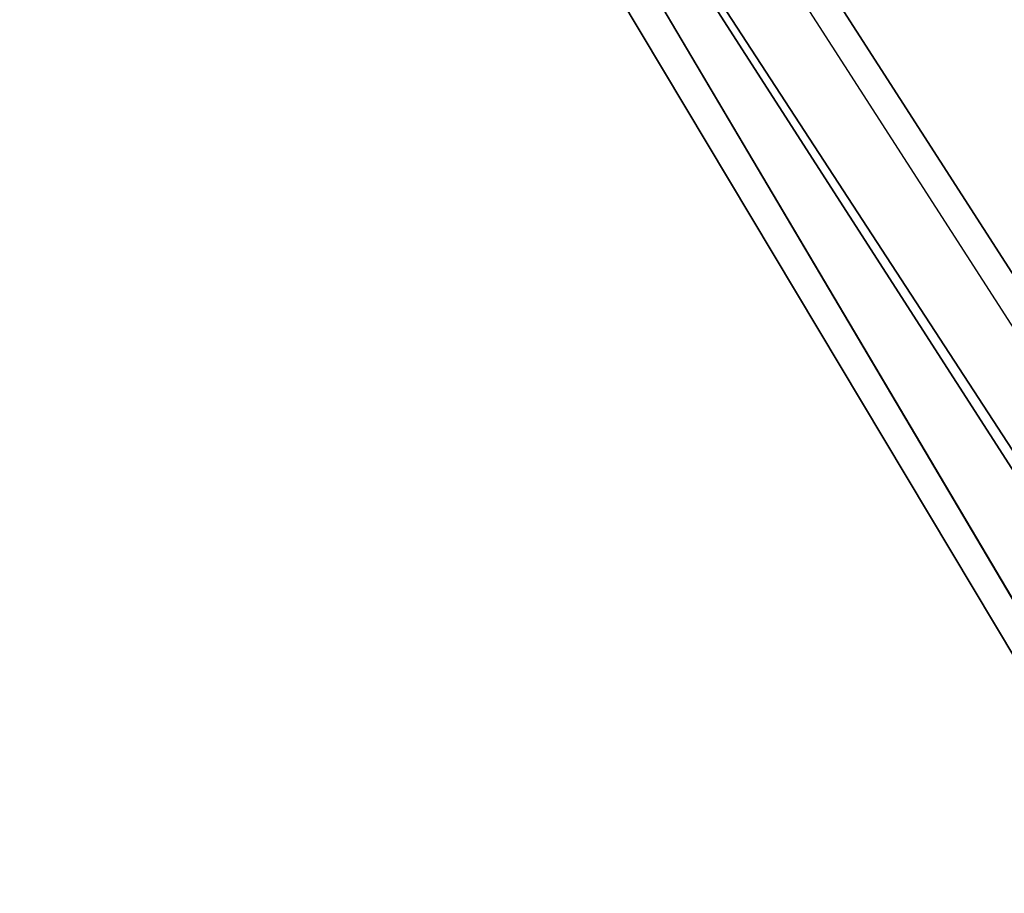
# Model space of a CAD drawing. Header units: millimetres. Extents: x -4 to 636, y -4 to 636.
# Tile 82 of 256: x 38.12 to 40.13, y 155.15 to 156.93. Entities that reach past the tile are written whole.
import ezdxf

# ---------------------------------------------------------------- set-up
doc = ezdxf.new("R2010")
doc.units = ezdxf.units.MM
doc.header["$LTSCALE"] = 25.4
doc.layers.get('0').update_dxf_attribs({"true_color": 0xff5454})

# ---------------------------------------------------------------- blocks, each defined once
blk = doc.blocks.new('AGNES-ROUND-LED-8210-8206-8188-8185.STL')
at = {"color": 7, "true_color": 0xffffff}
mesh = blk.add_polyface(dxfattribs=at)
corners = [(38.99446105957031, 159.5206451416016, -35.26472473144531), (58.00512313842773, 128.526138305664, -35.11248397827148), (38.32802200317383, 159.144287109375, -35.11248397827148), (58.62429809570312, 128.9759979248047, -35.26472473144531)]
mesh.append_faces([[corners[k] for k in face] for face in [(0, 1, 2), (1, 0, 3)]], dxfattribs={"vtx0": -1, "color": 7})
mesh = blk.add_polyface(dxfattribs=at)
corners = [(58.31471252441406, 128.7510681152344, -34.18860626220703), (38.99446105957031, 159.5206451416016, -34.26472473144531), (38.66123962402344, 159.3324737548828, -34.18860626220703), (58.62429809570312, 128.9759979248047, -34.26472473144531)]
mesh.append_faces([[corners[k] for k in face] for face in [(0, 1, 2), (1, 0, 3)]], dxfattribs={"vtx0": -1, "color": 7})
mesh = blk.add_polyface(dxfattribs=at)
corners = [(58.05224227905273, 128.5603790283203, -33.97183227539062), (38.66123962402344, 159.3324737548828, -34.18860626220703), (38.37874603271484, 159.1729431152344, -33.97183227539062), (58.31471252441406, 128.7510681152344, -34.18860626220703)]
mesh.append_faces([[corners[k] for k in face] for face in [(0, 1, 2), (1, 0, 3)]], dxfattribs={"vtx0": -1, "color": 7})
mesh = blk.add_polyface(dxfattribs=at)
corners = [(58.05224227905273, 128.5603790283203, -33.97183227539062), (38.19000625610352, 159.0663299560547, -33.64740753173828), (57.87688446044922, 128.4329528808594, -33.64740753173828), (38.37874603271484, 159.1729431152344, -33.97183227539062)]
mesh.append_faces([[corners[k] for k in face] for face in [(0, 1, 2), (1, 0, 3)]], dxfattribs={"vtx0": -1, "color": 7})
mesh = blk.add_polyface(dxfattribs=at)
corners = [(38.19000625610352, 159.0663299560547, -33.64740753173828), (38.12372589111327, 159.0289001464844, -33.26472473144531), (46.27606201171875, 145.3971099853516, -33.26472473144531)]
mesh.append_faces([[corners[k] for k in face] for face in [(0, 1, 2)]], dxfattribs={"color": 7})
mesh = blk.add_polyface(dxfattribs=at)
corners = [(57.87688446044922, 128.4329528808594, -33.64740753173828), (38.19000625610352, 159.0663299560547, -33.64740753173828), (46.27606201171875, 145.3971099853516, -33.26472473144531)]
mesh.append_faces([[corners[k] for k in face] for face in [(0, 1, 2)]], dxfattribs={"color": 7})
mesh = blk.add_polyface(dxfattribs=at)
corners = [(38.12372589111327, 159.0289001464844, -33.26472473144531), (46.27606201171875, 145.3971099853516, -10.26472568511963), (46.27606201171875, 145.3971099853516, -33.26472473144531)]
mesh.append_faces([[corners[k] for k in face] for face in [(0, 1, 2)]], dxfattribs={"color": 7})

msp = doc.modelspace()

# ---------------------------------------------------------------- block references
at = {"color": 0}
msp.add_blockref('AGNES-ROUND-LED-8210-8206-8188-8185.STL', (0, 0), dxfattribs=at)

doc.saveas('drawing.dxf')
